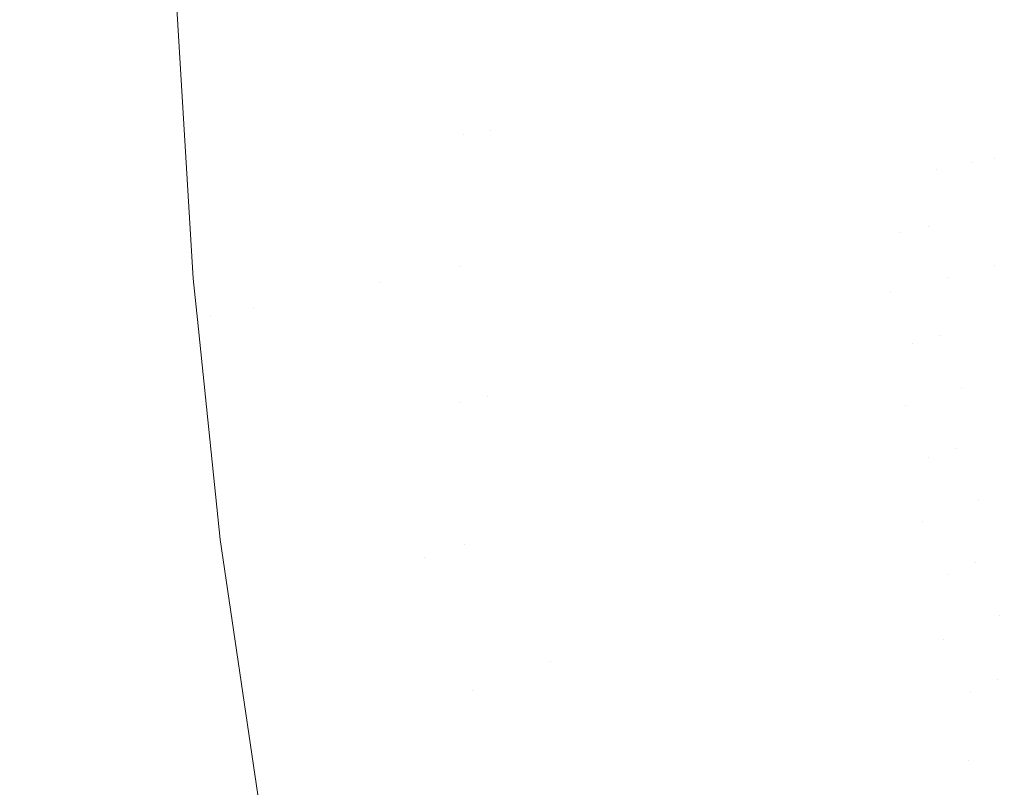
# Model space of a CAD drawing. Header units: centimetres. Extents: x -17.1 to 18.2, y 3.4 to 5.2.
# Tile 106 of 256: x -5.3088 to -5.2377, y 3.8266 to 3.8821. Entities that reach past the tile are written whole.
import ezdxf

# ---------------------------------------------------------------- set-up
doc = ezdxf.new("R2010")
doc.units = ezdxf.units.CM
doc.header["$LTSCALE"] = 2.54
doc.layers.add('Lucido design-1', color=7, linetype='Continuous')

# ---------------------------------------------------------------- blocks, each defined once
blk = doc.blocks.new('Gruppo-4-1')
at = {"color": 7, "linetype": 'Continuous', "lineweight": 9}
blk.add_3dface([(-17.020308, 5.100212, -1872.215514), (-17.020308, 3.500212, -1872.215514), (18.147234, 3.500212, -1872.215514), (18.147234, 5.100212, -1872.215514)], dxfattribs=at)
for points, invisible_edges in [([(-17.020308, 3.500212, -1873.015514), (-17.020308, 5.100212, -1873.015514), (-5.297794, 5.100212, -1873.015514), (-5.297794, 3.900212, -1873.015514)], 8), ([(-5.297794, 3.900212, -1873.015514), (-5.297447, 3.882475, -1873.015514), (-17.020308, 3.500212, -1873.015514)], 10), ([(-5.296289, 3.863352, -1873.015514), (-5.297447, 3.882475, -1873.015514), (-5.29676, 3.900212, -1873.015497), (-5.295011, 3.860596, -1873.015502)], 14), ([(-5.29676, 3.900212, -1873.015497), (-5.296351, 3.900212, -1873.01549), (-5.293985, 3.860804, -1873.015465), (-5.295011, 3.860596, -1873.015502)], 14), ([(-5.292961, 3.861011, -1873.015404), (-5.293985, 3.860804, -1873.015465), (-5.296351, 3.900212, -1873.01549), (-5.294692, 3.900212, -1873.015402)], 11), ([(-5.291937, 3.861218, -1873.015319), (-5.292961, 3.861011, -1873.015404), (-5.294692, 3.900212, -1873.015402), (-5.294571, 3.900212, -1873.015396)], 11), ([(-5.294571, 3.900212, -1873.015396), (-5.292784, 3.900212, -1873.015227), (-5.291937, 3.861218, -1873.015319)], 10), ([(-5.290916, 3.861424, -1873.015209), (-5.291937, 3.861218, -1873.015319), (-5.292784, 3.900212, -1873.015227), (-5.292629, 3.900212, -1873.015206)], 11), ([(-5.292629, 3.900212, -1873.015206), (-5.290986, 3.900212, -1873.014984), (-5.289896, 3.861631, -1873.015076), (-5.290916, 3.861424, -1873.015209)], 14), ([(-5.288878, 3.861837, -1873.014918), (-5.289896, 3.861631, -1873.015076), (-5.290986, 3.900212, -1873.014984), (-5.290573, 3.900212, -1873.014911)], 11), ([(-5.290573, 3.900212, -1873.014911), (-5.289177, 3.900212, -1873.014664), (-5.287863, 3.862042, -1873.014736), (-5.288878, 3.861837, -1873.014918)], 14), ([(-5.286851, 3.862247, -1873.01453), (-5.287863, 3.862042, -1873.014736), (-5.289177, 3.900212, -1873.014664), (-5.288529, 3.900212, -1873.014522)], 11), ([(-5.288529, 3.900212, -1873.014522), (-5.287354, 3.900212, -1873.014264), (-5.285842, 3.862451, -1873.014301), (-5.286851, 3.862247, -1873.01453)], 14), ([(-5.284836, 3.862654, -1873.014048), (-5.285842, 3.862451, -1873.014301), (-5.287354, 3.900212, -1873.014264), (-5.286497, 3.900212, -1873.014038)], 11), ([(-5.286497, 3.900212, -1873.014038), (-5.285516, 3.900212, -1873.01378), (-5.283835, 3.862856, -1873.013772), (-5.284836, 3.862654, -1873.014048)], 14), ([(-5.282839, 3.863058, -1873.013472), (-5.283835, 3.862856, -1873.013772), (-5.285516, 3.900212, -1873.01378), (-5.284482, 3.900212, -1873.013463)], 11), ([(-5.283095, 3.88227, -1873.01315), (-5.282839, 3.863058, -1873.013472), (-5.284482, 3.900212, -1873.013463)], 11), ([(-5.237591, 3.879595, -1872.959334), (-5.237974, 3.88667, -1872.959334), (-5.236749, 3.88679, -1872.955309), (-5.23637, 3.879777, -1872.955309)], 15), ([(-5.243142, 3.878769, -1872.973508), (-5.244108, 3.878625, -1872.975514), (-5.244508, 3.886033, -1872.975514), (-5.24354, 3.886128, -1872.973508)], 15), ([(-5.24354, 3.886128, -1872.973508), (-5.242616, 3.886218, -1872.971493), (-5.242221, 3.878906, -1872.971493), (-5.243142, 3.878769, -1872.973508)], 15), ([(-5.241343, 3.879036, -1872.96947), (-5.242221, 3.878906, -1872.971493), (-5.242616, 3.886218, -1872.971493), (-5.241736, 3.886304, -1872.96947)], 15), ([(-5.241736, 3.886304, -1872.96947), (-5.2409, 3.886385, -1872.967443), (-5.24051, 3.879161, -1872.967443), (-5.241343, 3.879036, -1872.96947)], 15), ([(-5.24051, 3.879161, -1872.967443), (-5.2409, 3.886385, -1872.967443), (-5.239355, 3.886536, -1872.963384), (-5.238969, 3.87939, -1872.963384)], 15), ([(-5.238969, 3.87939, -1872.963384), (-5.239355, 3.886536, -1872.963384), (-5.237974, 3.88667, -1872.959334), (-5.237591, 3.879595, -1872.959334)], 15), ([(-5.252161, 3.877426, -1872.989037), (-5.252583, 3.885246, -1872.989037), (-5.251289, 3.885372, -1872.987182), (-5.25087, 3.877618, -1872.987182)], 15), ([(-5.25087, 3.877618, -1872.987182), (-5.251289, 3.885372, -1872.987182), (-5.250042, 3.885494, -1872.985296), (-5.249627, 3.877803, -1872.985296)], 15), ([(-5.249627, 3.877803, -1872.985296), (-5.250042, 3.885494, -1872.985296), (-5.248842, 3.885611, -1872.983383), (-5.24843, 3.877981, -1872.983383)], 15), ([(-5.24843, 3.877981, -1872.983383), (-5.248842, 3.885611, -1872.983383), (-5.247689, 3.885723, -1872.981445), (-5.24728, 3.878153, -1872.981445)], 15), ([(-5.24728, 3.878153, -1872.981445), (-5.247689, 3.885723, -1872.981445), (-5.246583, 3.885831, -1872.979485), (-5.246177, 3.878317, -1872.979485)], 15), ([(-5.24512, 3.878474, -1872.977507), (-5.246177, 3.878317, -1872.979485), (-5.246583, 3.885831, -1872.979485), (-5.245523, 3.885934, -1872.977507)], 15), ([(-5.245523, 3.885934, -1872.977507), (-5.244508, 3.886033, -1872.975514), (-5.244108, 3.878625, -1872.975514), (-5.24512, 3.878474, -1872.977507)], 15), ([(-5.259307, 3.876362, -1872.99772), (-5.259749, 3.884547, -1872.99772), (-5.258225, 3.884696, -1872.996074), (-5.257787, 3.876588, -1872.996074)], 15), ([(-5.257787, 3.876588, -1872.996074), (-5.258225, 3.884696, -1872.996074), (-5.256745, 3.88484, -1872.994379), (-5.256311, 3.876808, -1872.994379)], 15), ([(-5.256311, 3.876808, -1872.994379), (-5.256745, 3.88484, -1872.994379), (-5.255312, 3.88498, -1872.992638), (-5.254882, 3.877021, -1872.992638)], 15), ([(-5.254882, 3.877021, -1872.992638), (-5.255312, 3.88498, -1872.992638), (-5.253924, 3.885115, -1872.990856), (-5.253498, 3.877227, -1872.990856)], 15), ([(-5.253498, 3.877227, -1872.990856), (-5.253924, 3.885115, -1872.990856), (-5.252583, 3.885246, -1872.989037), (-5.252161, 3.877426, -1872.989037)], 15), ([(-5.265819, 3.875393, -1873.003749), (-5.26628, 3.88391, -1873.003749), (-5.264584, 3.884075, -1873.002333), (-5.264129, 3.875644, -1873.002333)], 15), ([(-5.264129, 3.875644, -1873.002333), (-5.264584, 3.884075, -1873.002333), (-5.26293, 3.884237, -1873.000853), (-5.262479, 3.87589, -1873.000853)], 15), ([(-5.262479, 3.87589, -1873.000853), (-5.26293, 3.884237, -1873.000853), (-5.261318, 3.884394, -1872.999315), (-5.260872, 3.876129, -1872.999315)], 15), ([(-5.260872, 3.876129, -1872.999315), (-5.261318, 3.884394, -1872.999315), (-5.259749, 3.884547, -1872.99772), (-5.259307, 3.876362, -1872.99772)], 15), ([(-5.274829, 3.874051, -1873.009775), (-5.275314, 3.883029, -1873.009775), (-5.273439, 3.883212, -1873.008722), (-5.272959, 3.87433, -1873.008722)], 15), ([(-5.272959, 3.87433, -1873.008722), (-5.273439, 3.883212, -1873.008722), (-5.271596, 3.883392, -1873.007589), (-5.271121, 3.874603, -1873.007589)], 15), ([(-5.271121, 3.874603, -1873.007589), (-5.271596, 3.883392, -1873.007589), (-5.269787, 3.883568, -1873.006381), (-5.269317, 3.874872, -1873.006381)], 15), ([(-5.269317, 3.874872, -1873.006381), (-5.269787, 3.883568, -1873.006381), (-5.268014, 3.883741, -1873.0051), (-5.267549, 3.875135, -1873.0051)], 15), ([(-5.267549, 3.875135, -1873.0051), (-5.268014, 3.883741, -1873.0051), (-5.26628, 3.88391, -1873.003749), (-5.265819, 3.875393, -1873.003749)], 15), ([(-5.278902, 3.863854, -1873.012047), (-5.279878, 3.863657, -1873.012437), (-5.281113, 3.882464, -1873.012437), (-5.28013, 3.88256, -1873.012047)], 15), ([(-5.28013, 3.88256, -1873.012047), (-5.279154, 3.882655, -1873.011636), (-5.277932, 3.86405, -1873.011636), (-5.278902, 3.863854, -1873.012047)], 15), ([(-5.276969, 3.864245, -1873.011202), (-5.277932, 3.86405, -1873.011636), (-5.279154, 3.882655, -1873.011636), (-5.278184, 3.882749, -1873.011202)], 15), ([(-5.278184, 3.882749, -1873.011202), (-5.27722, 3.882843, -1873.010748), (-5.27673, 3.873768, -1873.010748)], 11), ([(-5.276969, 3.864245, -1873.011202), (-5.278184, 3.882749, -1873.011202), (-5.27673, 3.873768, -1873.010748)], 11), ([(-5.274829, 3.874051, -1873.009775), (-5.27673, 3.873768, -1873.010748), (-5.27722, 3.882843, -1873.010748), (-5.276264, 3.882937, -1873.010272)], 15), ([(-5.276264, 3.882937, -1873.010272), (-5.275314, 3.883029, -1873.009775), (-5.274829, 3.874051, -1873.009775)], 11), ([(-5.297447, 3.882475, -1873.015514), (-5.296289, 3.863352, -1873.015514), (-17.020308, 3.500212, -1873.015514)], 10), ([(-5.28086, 3.863458, -1873.012805), (-5.281847, 3.863258, -1873.01315), (-5.283095, 3.88227, -1873.01315), (-5.282101, 3.882367, -1873.012805)], 15), ([(-5.283095, 3.88227, -1873.01315), (-5.281847, 3.863258, -1873.01315), (-5.282839, 3.863058, -1873.013472)], 11), ([(-5.282101, 3.882367, -1873.012805), (-5.281113, 3.882464, -1873.012437), (-5.279878, 3.863657, -1873.012437), (-5.28086, 3.863458, -1873.012805)], 15), ([(-5.240768, 3.871565, -1872.96947), (-5.241642, 3.871389, -1872.971493), (-5.242221, 3.878906, -1872.971493), (-5.241343, 3.879036, -1872.96947)], 15), ([(-5.241343, 3.879036, -1872.96947), (-5.24051, 3.879161, -1872.967443), (-5.239938, 3.871733, -1872.967443), (-5.240768, 3.871565, -1872.96947)], 15), ([(-5.238969, 3.87939, -1872.963384), (-5.238403, 3.872044, -1872.963384), (-5.239938, 3.871733, -1872.967443), (-5.24051, 3.879161, -1872.967443)], 15), ([(-5.237591, 3.879595, -1872.959334), (-5.237031, 3.872321, -1872.959334), (-5.238403, 3.872044, -1872.963384), (-5.238969, 3.87939, -1872.963384)], 15), ([(-5.246177, 3.878317, -1872.979485), (-5.245582, 3.870592, -1872.979485), (-5.246681, 3.87037, -1872.981445), (-5.24728, 3.878153, -1872.981445)], 15), ([(-5.244529, 3.870805, -1872.977507), (-5.245582, 3.870592, -1872.979485), (-5.246177, 3.878317, -1872.979485), (-5.24512, 3.878474, -1872.977507)], 15), ([(-5.24512, 3.878474, -1872.977507), (-5.244108, 3.878625, -1872.975514), (-5.243522, 3.871008, -1872.975514), (-5.244529, 3.870805, -1872.977507)], 15), ([(-5.24256, 3.871203, -1872.973508), (-5.243522, 3.871008, -1872.975514), (-5.244108, 3.878625, -1872.975514), (-5.243142, 3.878769, -1872.973508)], 15), ([(-5.243142, 3.878769, -1872.973508), (-5.242221, 3.878906, -1872.971493), (-5.241642, 3.871389, -1872.971493), (-5.24256, 3.871203, -1872.973508)], 15), ([(-5.25087, 3.877618, -1872.987182), (-5.250257, 3.869647, -1872.987182), (-5.251542, 3.869387, -1872.989037), (-5.252161, 3.877426, -1872.989037)], 15), ([(-5.249627, 3.877803, -1872.985296), (-5.249018, 3.869897, -1872.985296), (-5.250257, 3.869647, -1872.987182), (-5.25087, 3.877618, -1872.987182)], 15), ([(-5.24843, 3.877981, -1872.983383), (-5.247826, 3.870138, -1872.983383), (-5.249018, 3.869897, -1872.985296), (-5.249627, 3.877803, -1872.985296)], 15), ([(-5.24728, 3.878153, -1872.981445), (-5.246681, 3.87037, -1872.981445), (-5.247826, 3.870138, -1872.983383), (-5.24843, 3.877981, -1872.983383)], 15), ([(-5.256311, 3.876808, -1872.994379), (-5.255676, 3.868551, -1872.994379), (-5.257145, 3.868254, -1872.996074), (-5.257787, 3.876588, -1872.996074)], 15), ([(-5.254882, 3.877021, -1872.992638), (-5.254252, 3.868839, -1872.992638), (-5.255676, 3.868551, -1872.994379), (-5.256311, 3.876808, -1872.994379)], 15), ([(-5.253498, 3.877227, -1872.990856), (-5.252874, 3.869117, -1872.990856), (-5.254252, 3.868839, -1872.992638), (-5.254882, 3.877021, -1872.992638)], 15), ([(-5.252161, 3.877426, -1872.989037), (-5.251542, 3.869387, -1872.989037), (-5.252874, 3.869117, -1872.990856), (-5.253498, 3.877227, -1872.990856)], 15), ([(-5.260872, 3.876129, -1872.999315), (-5.260218, 3.867632, -1872.999315), (-5.261819, 3.867308, -1873.000853), (-5.262479, 3.87589, -1873.000853)], 15), ([(-5.259307, 3.876362, -1872.99772), (-5.258659, 3.867947, -1872.99772), (-5.260218, 3.867632, -1872.999315), (-5.260872, 3.876129, -1872.999315)], 15), ([(-5.257787, 3.876588, -1872.996074), (-5.257145, 3.868254, -1872.996074), (-5.258659, 3.867947, -1872.99772), (-5.259307, 3.876362, -1872.99772)], 15), ([(-5.265819, 3.875393, -1873.003749), (-5.265145, 3.866636, -1873.003749), (-5.266868, 3.866287, -1873.0051), (-5.267549, 3.875135, -1873.0051)], 15), ([(-5.264129, 3.875644, -1873.002333), (-5.263462, 3.866976, -1873.002333), (-5.265145, 3.866636, -1873.003749), (-5.265819, 3.875393, -1873.003749)], 15), ([(-5.262479, 3.87589, -1873.000853), (-5.261819, 3.867308, -1873.000853), (-5.263462, 3.866976, -1873.002333), (-5.264129, 3.875644, -1873.002333)], 15), ([(-5.269317, 3.874872, -1873.006381), (-5.268629, 3.865931, -1873.006381), (-5.270425, 3.865568, -1873.007589), (-5.271121, 3.874603, -1873.007589)], 15), ([(-5.267549, 3.875135, -1873.0051), (-5.266868, 3.866287, -1873.0051), (-5.268629, 3.865931, -1873.006381), (-5.269317, 3.874872, -1873.006381)], 15), ([(-5.274829, 3.874051, -1873.009775), (-5.274119, 3.864821, -1873.009775), (-5.276012, 3.864438, -1873.010748), (-5.27673, 3.873768, -1873.010748)], 15), ([(-5.272959, 3.87433, -1873.008722), (-5.272256, 3.865198, -1873.008722), (-5.274119, 3.864821, -1873.009775), (-5.274829, 3.874051, -1873.009775)], 15), ([(-5.271121, 3.874603, -1873.007589), (-5.270425, 3.865568, -1873.007589), (-5.272256, 3.865198, -1873.008722), (-5.272959, 3.87433, -1873.008722)], 15), ([(-5.27673, 3.873768, -1873.010748), (-5.276012, 3.864438, -1873.010748), (-5.276969, 3.864245, -1873.011202)], 11), ([(-5.238385, 3.864311, -1872.965413), (-5.239938, 3.871733, -1872.967443), (-5.238403, 3.872044, -1872.963384)], 11), ([(-5.237643, 3.864502, -1872.963384), (-5.238403, 3.872044, -1872.963384), (-5.237031, 3.872321, -1872.959334), (-5.236278, 3.864854, -1872.959334)], 15), ([(-5.238403, 3.872044, -1872.963384), (-5.237643, 3.864502, -1872.963384), (-5.238385, 3.864311, -1872.965413)], 11), ([(-5.243154, 3.867124, -1872.975514), (-5.243522, 3.871008, -1872.975514), (-5.24256, 3.871203, -1872.973508)], 11), ([(-5.24256, 3.871203, -1872.973508), (-5.241776, 3.863436, -1872.973508), (-5.243154, 3.867124, -1872.975514)], 11), ([(-5.24256, 3.871203, -1872.973508), (-5.241642, 3.871389, -1872.971493), (-5.240864, 3.863672, -1872.971493), (-5.241776, 3.863436, -1872.973508)], 15), ([(-5.239995, 3.863896, -1872.96947), (-5.240864, 3.863672, -1872.971493), (-5.241642, 3.871389, -1872.971493), (-5.240768, 3.871565, -1872.96947)], 15), ([(-5.240768, 3.871565, -1872.96947), (-5.239938, 3.871733, -1872.967443), (-5.239169, 3.864109, -1872.967443), (-5.239995, 3.863896, -1872.96947)], 15), ([(-5.238385, 3.864311, -1872.965413), (-5.239169, 3.864109, -1872.967443), (-5.239938, 3.871733, -1872.967443)], 11), ([(-5.246681, 3.87037, -1872.981445), (-5.245582, 3.870592, -1872.979485), (-5.245209, 3.866652, -1872.979485)], 11), ([(-5.244159, 3.866893, -1872.977507), (-5.245209, 3.866652, -1872.979485), (-5.245582, 3.870592, -1872.979485), (-5.244529, 3.870805, -1872.977507)], 15), ([(-5.244529, 3.870805, -1872.977507), (-5.243522, 3.871008, -1872.975514), (-5.243154, 3.867124, -1872.975514), (-5.244159, 3.866893, -1872.977507)], 15), ([(-5.249431, 3.861463, -1872.987182), (-5.250257, 3.869647, -1872.987182), (-5.249018, 3.869897, -1872.985296), (-5.2482, 3.861781, -1872.985296)], 15), ([(-5.2482, 3.861781, -1872.985296), (-5.249018, 3.869897, -1872.985296), (-5.247826, 3.870138, -1872.983383), (-5.247014, 3.862086, -1872.983383)], 15), ([(-5.245875, 3.86238, -1872.981445), (-5.247014, 3.862086, -1872.983383), (-5.247826, 3.870138, -1872.983383), (-5.246681, 3.87037, -1872.981445)], 15), ([(-5.245875, 3.86238, -1872.981445), (-5.246681, 3.87037, -1872.981445), (-5.245209, 3.866652, -1872.979485)], 11), ([(-5.253405, 3.860439, -1872.992638), (-5.254252, 3.868839, -1872.992638), (-5.252874, 3.869117, -1872.990856), (-5.252034, 3.860792, -1872.990856)], 15), ([(-5.252034, 3.860792, -1872.990856), (-5.252874, 3.869117, -1872.990856), (-5.251542, 3.869387, -1872.989037), (-5.25071, 3.861134, -1872.989037)], 15), ([(-5.25071, 3.861134, -1872.989037), (-5.251542, 3.869387, -1872.989037), (-5.250257, 3.869647, -1872.987182), (-5.249431, 3.861463, -1872.987182)], 15), ([(-5.256282, 3.859697, -1872.996074), (-5.257145, 3.868254, -1872.996074), (-5.255676, 3.868551, -1872.994379), (-5.254821, 3.860074, -1872.994379)], 15), ([(-5.254821, 3.860074, -1872.994379), (-5.255676, 3.868551, -1872.994379), (-5.254252, 3.868839, -1872.992638), (-5.253405, 3.860439, -1872.992638)], 15), ([(-5.26093, 3.858499, -1873.000853), (-5.261819, 3.867308, -1873.000853), (-5.260218, 3.867632, -1872.999315), (-5.259338, 3.85891, -1872.999315)], 15), ([(-5.259338, 3.85891, -1872.999315), (-5.260218, 3.867632, -1872.999315), (-5.258659, 3.867947, -1872.99772), (-5.257788, 3.859309, -1872.99772)], 15), ([(-5.257788, 3.859309, -1872.99772), (-5.258659, 3.867947, -1872.99772), (-5.257145, 3.868254, -1872.996074), (-5.256282, 3.859697, -1872.996074)], 15), ([(-5.264239, 3.857646, -1873.003749), (-5.265145, 3.866636, -1873.003749), (-5.263462, 3.866976, -1873.002333), (-5.262564, 3.858078, -1873.002333)], 15), ([(-5.262564, 3.858078, -1873.002333), (-5.263462, 3.866976, -1873.002333), (-5.261819, 3.867308, -1873.000853), (-5.26093, 3.858499, -1873.000853)], 15), ([(-5.243735, 3.862932, -1872.977507), (-5.244782, 3.862662, -1872.979485), (-5.245209, 3.866652, -1872.979485), (-5.244159, 3.866893, -1872.977507)], 15), ([(-5.244159, 3.866893, -1872.977507), (-5.243154, 3.867124, -1872.975514), (-5.242733, 3.86319, -1872.975514), (-5.243735, 3.862932, -1872.977507)], 15), ([(-5.241776, 3.863436, -1872.973508), (-5.242733, 3.86319, -1872.975514), (-5.243154, 3.867124, -1872.975514)], 11), ([(-5.267703, 3.856753, -1873.006381), (-5.268629, 3.865931, -1873.006381), (-5.266868, 3.866287, -1873.0051), (-5.265952, 3.857205, -1873.0051)], 15), ([(-5.265952, 3.857205, -1873.0051), (-5.266868, 3.866287, -1873.0051), (-5.265145, 3.866636, -1873.003749), (-5.264239, 3.857646, -1873.003749)], 15), ([(-5.245209, 3.866652, -1872.979485), (-5.244782, 3.862662, -1872.979485), (-5.245875, 3.86238, -1872.981445)], 11), ([(-5.271311, 3.855823, -1873.008722), (-5.272256, 3.865198, -1873.008722), (-5.270425, 3.865568, -1873.007589), (-5.26949, 3.856293, -1873.007589)], 15), ([(-5.26949, 3.856293, -1873.007589), (-5.270425, 3.865568, -1873.007589), (-5.268629, 3.865931, -1873.006381), (-5.267703, 3.856753, -1873.006381)], 15), ([(-5.275046, 3.854861, -1873.010748), (-5.276012, 3.864438, -1873.010748), (-5.274119, 3.864821, -1873.009775), (-5.273163, 3.855346, -1873.009775)], 15), ([(-5.273163, 3.855346, -1873.009775), (-5.274119, 3.864821, -1873.009775), (-5.272256, 3.865198, -1873.008722), (-5.271311, 3.855823, -1873.008722)], 15), ([(-5.278902, 3.863854, -1873.012047), (-5.277932, 3.86405, -1873.011636), (-5.276956, 3.854368, -1873.011636)], 11), ([(-5.275997, 3.854615, -1873.011202), (-5.276956, 3.854368, -1873.011636), (-5.277932, 3.86405, -1873.011636), (-5.276969, 3.864245, -1873.011202)], 15), ([(-5.276969, 3.864245, -1873.011202), (-5.276012, 3.864438, -1873.010748), (-5.275046, 3.854861, -1873.010748), (-5.275997, 3.854615, -1873.011202)], 15), ([(-5.239995, 3.863896, -1872.96947), (-5.239169, 3.864109, -1872.967443), (-5.238186, 3.856294, -1872.967443), (-5.239007, 3.856035, -1872.96947)], 15), ([(-5.237408, 3.85654, -1872.965413), (-5.238186, 3.856294, -1872.967443), (-5.239169, 3.864109, -1872.967443), (-5.238385, 3.864311, -1872.965413)], 15), ([(-5.238385, 3.864311, -1872.965413), (-5.237643, 3.864502, -1872.963384), (-5.236671, 3.856773, -1872.963384), (-5.237408, 3.85654, -1872.965413)], 15), ([(-17.020308, 3.500212, -1873.015514), (-5.296289, 3.863352, -1873.015514), (-5.295983, 3.860395, -1873.015514)], 9), ([(-5.295011, 3.860596, -1873.015502), (-5.295983, 3.860395, -1873.015514), (-5.296289, 3.863352, -1873.015514)], 9), ([(-5.278599, 3.843533, -1873.012805), (-5.279574, 3.843225, -1873.01315), (-5.281847, 3.863258, -1873.01315), (-5.28086, 3.863458, -1873.012805)], 15), ([(-5.28086, 3.863458, -1873.012805), (-5.279878, 3.863657, -1873.012437), (-5.27763, 3.843839, -1873.012437), (-5.278599, 3.843533, -1873.012805)], 15), ([(-5.276666, 3.844143, -1873.012047), (-5.27763, 3.843839, -1873.012437), (-5.279878, 3.863657, -1873.012437), (-5.278902, 3.863854, -1873.012047)], 15), ([(-5.276666, 3.844143, -1873.012047), (-5.278902, 3.863854, -1873.012047), (-5.276956, 3.854368, -1873.011636)], 11), ([(-5.242258, 3.859207, -1872.975514), (-5.242733, 3.86319, -1872.975514), (-5.241776, 3.863436, -1872.973508)], 11), ([(-5.241776, 3.863436, -1872.973508), (-5.240776, 3.855477, -1872.973508), (-5.242258, 3.859207, -1872.975514)], 11), ([(-5.241776, 3.863436, -1872.973508), (-5.240864, 3.863672, -1872.971493), (-5.239869, 3.855763, -1872.971493), (-5.240776, 3.855477, -1872.973508)], 15), ([(-5.239007, 3.856035, -1872.96947), (-5.239869, 3.855763, -1872.971493), (-5.240864, 3.863672, -1872.971493), (-5.239995, 3.863896, -1872.96947)], 15), ([(-5.278999, 3.820989, -1873.014048), (-5.279973, 3.82056, -1873.014301), (-5.285842, 3.862451, -1873.014301), (-5.284836, 3.862654, -1873.014048)], 15), ([(-5.284836, 3.862654, -1873.014048), (-5.283835, 3.862856, -1873.013772), (-5.27803, 3.821416, -1873.013772), (-5.278999, 3.820989, -1873.014048)], 15), ([(-5.277064, 3.821841, -1873.013472), (-5.27803, 3.821416, -1873.013772), (-5.283835, 3.862856, -1873.013772), (-5.282839, 3.863058, -1873.013472)], 15), ([(-5.282839, 3.863058, -1873.013472), (-5.281847, 3.863258, -1873.01315), (-5.279574, 3.843225, -1873.01315)], 11), ([(-5.277064, 3.821841, -1873.013472), (-5.282839, 3.863058, -1873.013472), (-5.279574, 3.843225, -1873.01315)], 11), ([(-5.245875, 3.86238, -1872.981445), (-5.244782, 3.862662, -1872.979485), (-5.2443, 3.858622, -1872.979485)], 11), ([(-5.243257, 3.858921, -1872.977507), (-5.2443, 3.858622, -1872.979485), (-5.244782, 3.862662, -1872.979485), (-5.243735, 3.862932, -1872.977507)], 15), ([(-5.243735, 3.862932, -1872.977507), (-5.242733, 3.86319, -1872.975514), (-5.242258, 3.859207, -1872.975514), (-5.243257, 3.858921, -1872.977507)], 15), ([(-5.288878, 3.861837, -1873.014918), (-5.287863, 3.862042, -1873.014736), (-5.28193, 3.819698, -1873.014736), (-5.282914, 3.819265, -1873.014918)], 15), ([(-5.28095, 3.82013, -1873.01453), (-5.28193, 3.819698, -1873.014736), (-5.287863, 3.862042, -1873.014736), (-5.286851, 3.862247, -1873.01453)], 15), ([(-5.286851, 3.862247, -1873.01453), (-5.285842, 3.862451, -1873.014301), (-5.279973, 3.82056, -1873.014301), (-5.28095, 3.82013, -1873.01453)], 15), ([(-5.247014, 3.862086, -1872.983383), (-5.245977, 3.853834, -1872.983383), (-5.247154, 3.853463, -1872.985296), (-5.2482, 3.861781, -1872.985296)], 15), ([(-5.244846, 3.854192, -1872.981445), (-5.245977, 3.853834, -1872.983383), (-5.247014, 3.862086, -1872.983383), (-5.245875, 3.86238, -1872.981445)], 15), ([(-5.244846, 3.854192, -1872.981445), (-5.245875, 3.86238, -1872.981445), (-5.2443, 3.858622, -1872.979485)], 11), ([(-5.292961, 3.861011, -1873.015404), (-5.291937, 3.861218, -1873.015319), (-5.285877, 3.81796, -1873.015319), (-5.286868, 3.817524, -1873.015404)], 15), ([(-5.284887, 3.818396, -1873.015209), (-5.285877, 3.81796, -1873.015319), (-5.291937, 3.861218, -1873.015319), (-5.290916, 3.861424, -1873.015209)], 15), ([(-5.290916, 3.861424, -1873.015209), (-5.289896, 3.861631, -1873.015076), (-5.283899, 3.818831, -1873.015076), (-5.284887, 3.818396, -1873.015209)], 15), ([(-5.282914, 3.819265, -1873.014918), (-5.283899, 3.818831, -1873.015076), (-5.289896, 3.861631, -1873.015076), (-5.288878, 3.861837, -1873.014918)], 15), ([(-5.249431, 3.861463, -1872.987182), (-5.248377, 3.853076, -1872.987182), (-5.249646, 3.852676, -1872.989037), (-5.25071, 3.861134, -1872.989037)], 15), ([(-5.2482, 3.861781, -1872.985296), (-5.247154, 3.853463, -1872.985296), (-5.248377, 3.853076, -1872.987182), (-5.249431, 3.861463, -1872.987182)], 15), ([(-5.294336, 3.844484, -1873.015514), (-5.295983, 3.860395, -1873.015514), (-5.295011, 3.860596, -1873.015502)], 10), ([(-5.295011, 3.860596, -1873.015502), (-5.293985, 3.860804, -1873.015465), (-5.287861, 3.817087, -1873.015465), (-5.288854, 3.816649, -1873.015502)], 15), ([(-5.291627, 3.826048, -1873.015514), (-5.294336, 3.844484, -1873.015514), (-5.295011, 3.860596, -1873.015502), (-5.288854, 3.816649, -1873.015502)], 14), ([(-5.286868, 3.817524, -1873.015404), (-5.287861, 3.817087, -1873.015465), (-5.293985, 3.860804, -1873.015465), (-5.292961, 3.861011, -1873.015404)], 15), ([(-5.253405, 3.860439, -1872.992638), (-5.252322, 3.851831, -1872.992638), (-5.253729, 3.851387, -1872.994379), (-5.254821, 3.860074, -1872.994379)], 15), ([(-5.252034, 3.860792, -1872.990856), (-5.250961, 3.85226, -1872.990856), (-5.252322, 3.851831, -1872.992638), (-5.253405, 3.860439, -1872.992638)], 15), ([(-5.25071, 3.861134, -1872.989037), (-5.249646, 3.852676, -1872.989037), (-5.250961, 3.85226, -1872.990856), (-5.252034, 3.860792, -1872.990856)], 15), ([(-5.295983, 3.860395, -1873.015514), (-5.294336, 3.844484, -1873.015514), (-17.020308, 3.500212, -1873.015514)], 10), ([(-5.254821, 3.860074, -1872.994379), (-5.253729, 3.851387, -1872.994379), (-5.25518, 3.850928, -1872.996074), (-5.256282, 3.859697, -1872.996074)], 15), ([(-5.257788, 3.859309, -1872.99772), (-5.256675, 3.850456, -1872.99772), (-5.258214, 3.84997, -1872.999315), (-5.259338, 3.85891, -1872.999315)], 15), ([(-5.256282, 3.859697, -1872.996074), (-5.25518, 3.850928, -1872.996074), (-5.256675, 3.850456, -1872.99772), (-5.257788, 3.859309, -1872.99772)], 15), ([(-5.243257, 3.858921, -1872.977507), (-5.242258, 3.859207, -1872.975514), (-5.241726, 3.855177, -1872.975514), (-5.242721, 3.854863, -1872.977507)], 15), ([(-5.240776, 3.855477, -1872.973508), (-5.241726, 3.855177, -1872.975514), (-5.242258, 3.859207, -1872.975514)], 11), ([(-5.26093, 3.858499, -1873.000853), (-5.259795, 3.849471, -1873.000853), (-5.261418, 3.848959, -1873.002333), (-5.262564, 3.858078, -1873.002333)], 15), ([(-5.259338, 3.85891, -1872.999315), (-5.258214, 3.84997, -1872.999315), (-5.259795, 3.849471, -1873.000853), (-5.26093, 3.858499, -1873.000853)], 15), ([(-5.2443, 3.858622, -1872.979485), (-5.24376, 3.854534, -1872.979485), (-5.244846, 3.854192, -1872.981445)], 11), ([(-5.242721, 3.854863, -1872.977507), (-5.24376, 3.854534, -1872.979485), (-5.2443, 3.858622, -1872.979485), (-5.243257, 3.858921, -1872.977507)], 15), ([(-5.264239, 3.857646, -1873.003749), (-5.26308, 3.848433, -1873.003749), (-5.264782, 3.847896, -1873.0051), (-5.265952, 3.857205, -1873.0051)], 15), ([(-5.262564, 3.858078, -1873.002333), (-5.261418, 3.848959, -1873.002333), (-5.26308, 3.848433, -1873.003749), (-5.264239, 3.857646, -1873.003749)], 15), ([(-5.265952, 3.857205, -1873.0051), (-5.264782, 3.847896, -1873.0051), (-5.266521, 3.847347, -1873.006381), (-5.267703, 3.856753, -1873.006381)], 15), ([(-5.26949, 3.856293, -1873.007589), (-5.268295, 3.846787, -1873.007589), (-5.270103, 3.846216, -1873.008722), (-5.271311, 3.855823, -1873.008722)], 15), ([(-5.267703, 3.856753, -1873.006381), (-5.266521, 3.847347, -1873.006381), (-5.268295, 3.846787, -1873.007589), (-5.26949, 3.856293, -1873.007589)], 15), ([(-5.239007, 3.856035, -1872.96947), (-5.238186, 3.856294, -1872.967443), (-5.236973, 3.848301, -1872.967443), (-5.237786, 3.847995, -1872.96947)], 15), ([(-5.236202, 3.848591, -1872.965413), (-5.236973, 3.848301, -1872.967443), (-5.238186, 3.856294, -1872.967443), (-5.237408, 3.85654, -1872.965413)], 15), ([(-5.271311, 3.855823, -1873.008722), (-5.270103, 3.846216, -1873.008722), (-5.271942, 3.845635, -1873.009775), (-5.273163, 3.855346, -1873.009775)], 15), ([(-5.241134, 3.8511, -1872.975514), (-5.241726, 3.855177, -1872.975514), (-5.240776, 3.855477, -1872.973508)], 11), ([(-5.240776, 3.855477, -1872.973508), (-5.23954, 3.847334, -1872.973508), (-5.241134, 3.8511, -1872.975514)], 11), ([(-5.240776, 3.855477, -1872.973508), (-5.239869, 3.855763, -1872.971493), (-5.238642, 3.847673, -1872.971493), (-5.23954, 3.847334, -1872.973508)], 15), ([(-5.237786, 3.847995, -1872.96947), (-5.238642, 3.847673, -1872.971493), (-5.239869, 3.855763, -1872.971493), (-5.239007, 3.856035, -1872.96947)], 15), ([(-5.275997, 3.854615, -1873.011202), (-5.275046, 3.854861, -1873.010748), (-5.273811, 3.845045, -1873.010748), (-5.274757, 3.844746, -1873.011202)], 15), ([(-5.275046, 3.854861, -1873.010748), (-5.273163, 3.855346, -1873.009775), (-5.271942, 3.845635, -1873.009775), (-5.272873, 3.845341, -1873.010272)], 15), ([(-5.272873, 3.845341, -1873.010272), (-5.273811, 3.845045, -1873.010748), (-5.275046, 3.854861, -1873.010748)], 11), ([(-5.242125, 3.850758, -1872.977507), (-5.243161, 3.8504, -1872.979485), (-5.24376, 3.854534, -1872.979485), (-5.242721, 3.854863, -1872.977507)], 15), ([(-5.242721, 3.854863, -1872.977507), (-5.241726, 3.855177, -1872.975514), (-5.241134, 3.8511, -1872.975514), (-5.242125, 3.850758, -1872.977507)], 15), ([(-5.274757, 3.844746, -1873.011202), (-5.275708, 3.844446, -1873.011636), (-5.276956, 3.854368, -1873.011636), (-5.275997, 3.854615, -1873.011202)], 15), ([(-5.276956, 3.854368, -1873.011636), (-5.275708, 3.844446, -1873.011636), (-5.276666, 3.844143, -1873.012047)], 11), ([(-5.243574, 3.845815, -1872.981445), (-5.244696, 3.845393, -1872.983383), (-5.245977, 3.853834, -1872.983383), (-5.244846, 3.854192, -1872.981445)], 15), ([(-5.244846, 3.854192, -1872.981445), (-5.24376, 3.854534, -1872.979485), (-5.243161, 3.8504, -1872.979485)], 11), ([(-5.243574, 3.845815, -1872.981445), (-5.244846, 3.854192, -1872.981445), (-5.243161, 3.8504, -1872.979485)], 11), ([(-5.245862, 3.844954, -1872.985296), (-5.247075, 3.844497, -1872.987182), (-5.248377, 3.853076, -1872.987182), (-5.247154, 3.853463, -1872.985296)], 15), ([(-5.247154, 3.853463, -1872.985296), (-5.245977, 3.853834, -1872.983383), (-5.244696, 3.845393, -1872.983383), (-5.245862, 3.844954, -1872.985296)], 15), ([(-5.248333, 3.844023, -1872.989037), (-5.249637, 3.843533, -1872.990856), (-5.250961, 3.85226, -1872.990856), (-5.249646, 3.852676, -1872.989037)], 15), ([(-5.249646, 3.852676, -1872.989037), (-5.248377, 3.853076, -1872.987182), (-5.247075, 3.844497, -1872.987182), (-5.248333, 3.844023, -1872.989037)], 15), ([(-5.250986, 3.843025, -1872.992638), (-5.252322, 3.851831, -1872.992638), (-5.250961, 3.85226, -1872.990856), (-5.249637, 3.843533, -1872.990856)], 15), ([(-5.253818, 3.841958, -1872.996074), (-5.25518, 3.850928, -1872.996074), (-5.253729, 3.851387, -1872.994379), (-5.25238, 3.8425, -1872.994379)], 15), ([(-5.25238, 3.8425, -1872.994379), (-5.253729, 3.851387, -1872.994379), (-5.252322, 3.851831, -1872.992638), (-5.250986, 3.843025, -1872.992638)], 15), ([(-5.255301, 3.8414, -1872.99772), (-5.256675, 3.850456, -1872.99772), (-5.25518, 3.850928, -1872.996074), (-5.253818, 3.841958, -1872.996074)], 15), ([(-5.241468, 3.846608, -1872.977507), (-5.242499, 3.84622, -1872.979485), (-5.243161, 3.8504, -1872.979485), (-5.242125, 3.850758, -1872.977507)], 15), ([(-5.242125, 3.850758, -1872.977507), (-5.241134, 3.8511, -1872.975514), (-5.240482, 3.84698, -1872.975514), (-5.241468, 3.846608, -1872.977507)], 15), ([(-5.23954, 3.847334, -1872.973508), (-5.240482, 3.84698, -1872.975514), (-5.241134, 3.8511, -1872.975514)], 11), ([(-5.258393, 3.840235, -1873.000853), (-5.259795, 3.849471, -1873.000853), (-5.258214, 3.84997, -1872.999315), (-5.256826, 3.840826, -1872.999315)], 15), ([(-5.256826, 3.840826, -1872.999315), (-5.258214, 3.84997, -1872.999315), (-5.256675, 3.850456, -1872.99772), (-5.255301, 3.8414, -1872.99772)], 15), ([(-5.243161, 3.8504, -1872.979485), (-5.242499, 3.84622, -1872.979485), (-5.243574, 3.845815, -1872.981445)], 11), ([(-5.260002, 3.83963, -1873.002333), (-5.261418, 3.848959, -1873.002333), (-5.259795, 3.849471, -1873.000853), (-5.258393, 3.840235, -1873.000853)], 15), ([(-5.263337, 3.838374, -1873.0051), (-5.264782, 3.847896, -1873.0051), (-5.26308, 3.848433, -1873.003749), (-5.26165, 3.839009, -1873.003749)], 15), ([(-5.26165, 3.839009, -1873.003749), (-5.26308, 3.848433, -1873.003749), (-5.261418, 3.848959, -1873.002333), (-5.260002, 3.83963, -1873.002333)], 15), ([(-5.26506, 3.837725, -1873.006381), (-5.266521, 3.847347, -1873.006381), (-5.264782, 3.847896, -1873.0051), (-5.263337, 3.838374, -1873.0051)], 15), ([(-5.23954, 3.847334, -1872.973508), (-5.238642, 3.847673, -1872.971493), (-5.237162, 3.839414, -1872.971493), (-5.238051, 3.839022, -1872.973508)], 15), ([(-5.236316, 3.839787, -1872.96947), (-5.237162, 3.839414, -1872.971493), (-5.238642, 3.847673, -1872.971493), (-5.237786, 3.847995, -1872.96947)], 15), ([(-5.237786, 3.847995, -1872.96947), (-5.236973, 3.848301, -1872.967443), (-5.235512, 3.840141, -1872.967443), (-5.236316, 3.839787, -1872.96947)], 15), ([(-5.266819, 3.837063, -1873.007589), (-5.268295, 3.846787, -1873.007589), (-5.266521, 3.847347, -1873.006381), (-5.26506, 3.837725, -1873.006381)], 15), ([(-5.241468, 3.846608, -1872.977507), (-5.240482, 3.84698, -1872.975514), (-5.239765, 3.842816, -1872.975514), (-5.240746, 3.842416, -1872.977507)], 15), ([(-5.239765, 3.842816, -1872.975514), (-5.240482, 3.84698, -1872.975514), (-5.23954, 3.847334, -1872.973508)], 11), ([(-5.23954, 3.847334, -1872.973508), (-5.238051, 3.839022, -1872.973508), (-5.239765, 3.842816, -1872.975514)], 11), ([(-5.270435, 3.835701, -1873.009775), (-5.271942, 3.845635, -1873.009775), (-5.270103, 3.846216, -1873.008722), (-5.268611, 3.836388, -1873.008722)], 15), ([(-5.268611, 3.836388, -1873.008722), (-5.270103, 3.846216, -1873.008722), (-5.268295, 3.846787, -1873.007589), (-5.266819, 3.837063, -1873.007589)], 15), ([(-5.243574, 3.845815, -1872.981445), (-5.242499, 3.84622, -1872.979485), (-5.241772, 3.841997, -1872.979485)], 11), ([(-5.240746, 3.842416, -1872.977507), (-5.241772, 3.841997, -1872.979485), (-5.242499, 3.84622, -1872.979485), (-5.241468, 3.846608, -1872.977507)], 15), ([(-5.272873, 3.845341, -1873.010272), (-5.271942, 3.845635, -1873.009775), (-5.270435, 3.835701, -1873.009775), (-5.271358, 3.835354, -1873.010272)], 15), ([(-5.242043, 3.837264, -1872.981445), (-5.243152, 3.836776, -1872.983383), (-5.244696, 3.845393, -1872.983383), (-5.243574, 3.845815, -1872.981445)], 15), ([(-5.242043, 3.837264, -1872.981445), (-5.243574, 3.845815, -1872.981445), (-5.241772, 3.841997, -1872.979485)], 11), ([(-5.274757, 3.844746, -1873.011202), (-5.273811, 3.845045, -1873.010748), (-5.272288, 3.835004, -1873.010748), (-5.273224, 3.834651, -1873.011202)], 15), ([(-5.271358, 3.835354, -1873.010272), (-5.272288, 3.835004, -1873.010748), (-5.273811, 3.845045, -1873.010748), (-5.272873, 3.845341, -1873.010272)], 15), ([(-5.244307, 3.836268, -1872.985296), (-5.245506, 3.835739, -1872.987182), (-5.247075, 3.844497, -1872.987182), (-5.245862, 3.844954, -1872.985296)], 15), ([(-5.245862, 3.844954, -1872.985296), (-5.244696, 3.845393, -1872.983383), (-5.243152, 3.836776, -1872.983383), (-5.244307, 3.836268, -1872.985296)], 15), ([(-5.294336, 3.844484, -1873.015514), (-5.291627, 3.826048, -1873.015514), (-17.020308, 3.500212, -1873.015514)], 10), ([(-5.275117, 3.833938, -1873.012047), (-5.276072, 3.833579, -1873.012437), (-5.27763, 3.843839, -1873.012437), (-5.276666, 3.844143, -1873.012047)], 15), ([(-5.276666, 3.844143, -1873.012047), (-5.275708, 3.844446, -1873.011636), (-5.274168, 3.834296, -1873.011636), (-5.275117, 3.833938, -1873.012047)], 15), ([(-5.273224, 3.834651, -1873.011202), (-5.274168, 3.834296, -1873.011636), (-5.275708, 3.844446, -1873.011636), (-5.274757, 3.844746, -1873.011202)], 15), ([(-5.248333, 3.844023, -1872.989037), (-5.247075, 3.844497, -1872.987182), (-5.245506, 3.835739, -1872.987182), (-5.246751, 3.835191, -1872.989037)], 15), ([(-5.275147, 3.822686, -1873.012805), (-5.276103, 3.822265, -1873.01315), (-5.279574, 3.843225, -1873.01315), (-5.278599, 3.843533, -1873.012805)], 15), ([(-5.278599, 3.843533, -1873.012805), (-5.27763, 3.843839, -1873.012437), (-5.276072, 3.833579, -1873.012437)], 11), ([(-5.275147, 3.822686, -1873.012805), (-5.278599, 3.843533, -1873.012805), (-5.276072, 3.833579, -1873.012437)], 11), ([(-5.249637, 3.843533, -1872.990856), (-5.248041, 3.834623, -1872.990856), (-5.249376, 3.834035, -1872.992638), (-5.250986, 3.843025, -1872.992638)], 15), ([(-5.246751, 3.835191, -1872.989037), (-5.248041, 3.834623, -1872.990856), (-5.249637, 3.843533, -1872.990856), (-5.248333, 3.844023, -1872.989037)], 15), ([(-5.279574, 3.843225, -1873.01315), (-5.276103, 3.822265, -1873.01315), (-5.277064, 3.821841, -1873.013472)], 11), ([(-5.250986, 3.843025, -1872.992638), (-5.249376, 3.834035, -1872.992638), (-5.250755, 3.833428, -1872.994379), (-5.25238, 3.8425, -1872.994379)], 15), ([(-5.240746, 3.842416, -1872.977507), (-5.239765, 3.842816, -1872.975514), (-5.238983, 3.838612, -1872.975514), (-5.239959, 3.838182, -1872.977507)], 15), ([(-5.238051, 3.839022, -1872.973508), (-5.238983, 3.838612, -1872.975514), (-5.239765, 3.842816, -1872.975514)], 11), ([(-5.253818, 3.841958, -1872.996074), (-5.252178, 3.832801, -1872.996074), (-5.253645, 3.832155, -1872.99772), (-5.255301, 3.8414, -1872.99772)], 15), ([(-5.25238, 3.8425, -1872.994379), (-5.250755, 3.833428, -1872.994379), (-5.252178, 3.832801, -1872.996074), (-5.253818, 3.841958, -1872.996074)], 15), ([(-5.241772, 3.841997, -1872.979485), (-5.240979, 3.837733, -1872.979485), (-5.242043, 3.837264, -1872.981445)], 11), ([(-5.239959, 3.838182, -1872.977507), (-5.240979, 3.837733, -1872.979485), (-5.241772, 3.841997, -1872.979485), (-5.240746, 3.842416, -1872.977507)], 15), ([(-5.255301, 3.8414, -1872.99772), (-5.253645, 3.832155, -1872.99772), (-5.255154, 3.83149, -1872.999315), (-5.256826, 3.840826, -1872.999315)], 15), ([(-5.256826, 3.840826, -1872.999315), (-5.255154, 3.83149, -1872.999315), (-5.256705, 3.830807, -1873.000853), (-5.258393, 3.840235, -1873.000853)], 15), ([(-5.258393, 3.840235, -1873.000853), (-5.256705, 3.830807, -1873.000853), (-5.258296, 3.830107, -1873.002333), (-5.260002, 3.83963, -1873.002333)], 15), ([(-5.260002, 3.83963, -1873.002333), (-5.258296, 3.830107, -1873.002333), (-5.259927, 3.829388, -1873.003749), (-5.26165, 3.839009, -1873.003749)], 15), ([(-5.238051, 3.839022, -1872.973508), (-5.237162, 3.839414, -1872.971493), (-5.235414, 3.831002, -1872.971493), (-5.236292, 3.830557, -1872.973508)], 15), ([(-5.26165, 3.839009, -1873.003749), (-5.259927, 3.829388, -1873.003749), (-5.261596, 3.828654, -1873.0051), (-5.263337, 3.838374, -1873.0051)], 15), ([(-5.239959, 3.838182, -1872.977507), (-5.238983, 3.838612, -1872.975514), (-5.238133, 3.834369, -1872.975514), (-5.239102, 3.83391, -1872.977507)], 15), ([(-5.238133, 3.834369, -1872.975514), (-5.238983, 3.838612, -1872.975514), (-5.238051, 3.839022, -1872.973508)], 11), ([(-5.238051, 3.839022, -1872.973508), (-5.236292, 3.830557, -1872.973508), (-5.238133, 3.834369, -1872.975514)], 11), ([(-5.26506, 3.837725, -1873.006381), (-5.263301, 3.827903, -1873.006381), (-5.265041, 3.827136, -1873.007589), (-5.266819, 3.837063, -1873.007589)], 15), ([(-5.263337, 3.838374, -1873.0051), (-5.261596, 3.828654, -1873.0051), (-5.263301, 3.827903, -1873.006381), (-5.26506, 3.837725, -1873.006381)], 15), ([(-5.242043, 3.837264, -1872.981445), (-5.240979, 3.837733, -1872.979485), (-5.240116, 3.83343, -1872.979485)], 11), ([(-5.239102, 3.83391, -1872.977507), (-5.240116, 3.83343, -1872.979485), (-5.240979, 3.837733, -1872.979485), (-5.239959, 3.838182, -1872.977507)], 15), ([(-5.266819, 3.837063, -1873.007589), (-5.265041, 3.827136, -1873.007589), (-5.266814, 3.826355, -1873.008722), (-5.268611, 3.836388, -1873.008722)], 15), ([(-5.240233, 3.828556, -1872.981445), (-5.241328, 3.828, -1872.983383), (-5.243152, 3.836776, -1872.983383), (-5.242043, 3.837264, -1872.981445)], 15), ([(-5.240233, 3.828556, -1872.981445), (-5.242043, 3.837264, -1872.981445), (-5.240116, 3.83343, -1872.979485)], 11), ([(-5.270435, 3.835701, -1873.009775), (-5.268611, 3.836388, -1873.008722), (-5.266814, 3.826355, -1873.008722), (-5.267713, 3.82596, -1873.009258)], 15), ([(-5.242468, 3.827421, -1872.985296), (-5.243652, 3.826819, -1872.987182), (-5.245506, 3.835739, -1872.987182), (-5.244307, 3.836268, -1872.985296)], 15), ([(-5.244307, 3.836268, -1872.985296), (-5.243152, 3.836776, -1872.983383), (-5.241328, 3.828, -1872.983383), (-5.242468, 3.827421, -1872.985296)], 15), ([(-5.271358, 3.835354, -1873.010272), (-5.270435, 3.835701, -1873.009775), (-5.268619, 3.825561, -1873.009775), (-5.269532, 3.825159, -1873.010272)], 15), ([(-5.267713, 3.82596, -1873.009258), (-5.268619, 3.825561, -1873.009775), (-5.270435, 3.835701, -1873.009775)], 11), ([(-5.246751, 3.835191, -1872.989037), (-5.245506, 3.835739, -1872.987182), (-5.243652, 3.826819, -1872.987182), (-5.244881, 3.826195, -1872.989037)], 15), ([(-5.273224, 3.834651, -1873.011202), (-5.272288, 3.835004, -1873.010748), (-5.270452, 3.824753, -1873.010748), (-5.271379, 3.824345, -1873.011202)], 15), ([(-5.269532, 3.825159, -1873.010272), (-5.270452, 3.824753, -1873.010748), (-5.272288, 3.835004, -1873.010748), (-5.271358, 3.835354, -1873.010272)], 15), ([(-5.244881, 3.826195, -1872.989037), (-5.246155, 3.825549, -1872.990856), (-5.248041, 3.834623, -1872.990856), (-5.246751, 3.835191, -1872.989037)], 15), ([(-5.275117, 3.833938, -1873.012047), (-5.274168, 3.834296, -1873.011636), (-5.272312, 3.823934, -1873.011636), (-5.273251, 3.823521, -1873.012047)], 15), ([(-5.271379, 3.824345, -1873.011202), (-5.272312, 3.823934, -1873.011636), (-5.274168, 3.834296, -1873.011636), (-5.273224, 3.834651, -1873.011202)], 15), ([(-5.249376, 3.834035, -1872.992638), (-5.248041, 3.834623, -1872.990856), (-5.246155, 3.825549, -1872.990856), (-5.247473, 3.82488, -1872.992638)], 15), ([(-5.239102, 3.83391, -1872.977507), (-5.238133, 3.834369, -1872.975514), (-5.237212, 3.83009, -1872.975514), (-5.238175, 3.829601, -1872.977507)], 15), ([(-5.236292, 3.830557, -1872.973508), (-5.237212, 3.83009, -1872.975514), (-5.238133, 3.834369, -1872.975514)], 11), ([(-5.273251, 3.823521, -1873.012047), (-5.274197, 3.823104, -1873.012437), (-5.276072, 3.833579, -1873.012437), (-5.275117, 3.833938, -1873.012047)], 15), ([(-5.276072, 3.833579, -1873.012437), (-5.274197, 3.823104, -1873.012437), (-5.275147, 3.822686, -1873.012805)], 11), ([(-5.252178, 3.832801, -1872.996074), (-5.250755, 3.833428, -1872.994379), (-5.248835, 3.824188, -1872.994379), (-5.25024, 3.823475, -1872.996074)], 15), ([(-5.247473, 3.82488, -1872.992638), (-5.248835, 3.824188, -1872.994379), (-5.250755, 3.833428, -1872.994379), (-5.249376, 3.834035, -1872.992638)], 15), ([(-5.240116, 3.83343, -1872.979485), (-5.239182, 3.829089, -1872.979485), (-5.240233, 3.828556, -1872.981445)], 11), ([(-5.238175, 3.829601, -1872.977507), (-5.239182, 3.829089, -1872.979485), (-5.240116, 3.83343, -1872.979485), (-5.239102, 3.83391, -1872.977507)], 15), ([(-5.25024, 3.823475, -1872.996074), (-5.251688, 3.822739, -1872.99772), (-5.253645, 3.832155, -1872.99772), (-5.252178, 3.832801, -1872.996074)], 15), ([(-5.253178, 3.821983, -1872.999315), (-5.255154, 3.83149, -1872.999315), (-5.253645, 3.832155, -1872.99772), (-5.251688, 3.822739, -1872.99772)], 15), ([(-5.254709, 3.821205, -1873.000853), (-5.256705, 3.830807, -1873.000853), (-5.255154, 3.83149, -1872.999315), (-5.253178, 3.821983, -1872.999315)], 15), ([(-5.25628, 3.820408, -1873.002333), (-5.258296, 3.830107, -1873.002333), (-5.256705, 3.830807, -1873.000853), (-5.254709, 3.821205, -1873.000853)], 15), ([(-5.257891, 3.81959, -1873.003749), (-5.259927, 3.829388, -1873.003749), (-5.258296, 3.830107, -1873.002333), (-5.25628, 3.820408, -1873.002333)], 15), ([(-5.238175, 3.829601, -1872.977507), (-5.237212, 3.83009, -1872.975514), (-5.235149, 3.821432, -1872.975514), (-5.236098, 3.820883, -1872.977507)], 15), ([(-5.259538, 3.818753, -1873.0051), (-5.261596, 3.828654, -1873.0051), (-5.259927, 3.829388, -1873.003749), (-5.257891, 3.81959, -1873.003749)], 15), ([(-5.236098, 3.820883, -1872.977507), (-5.23709, 3.820308, -1872.979485), (-5.239182, 3.829089, -1872.979485), (-5.238175, 3.829601, -1872.977507)], 15), ([(-5.261222, 3.817899, -1873.006381), (-5.263301, 3.827903, -1873.006381), (-5.261596, 3.828654, -1873.0051), (-5.259538, 3.818753, -1873.0051)], 15), ([(-5.238125, 3.819709, -1872.981445), (-5.239204, 3.819084, -1872.983383), (-5.241328, 3.828, -1872.983383), (-5.240233, 3.828556, -1872.981445)], 15), ([(-5.240233, 3.828556, -1872.981445), (-5.239182, 3.829089, -1872.979485), (-5.23709, 3.820308, -1872.979485), (-5.238125, 3.819709, -1872.981445)], 15), ([(-5.26294, 3.817026, -1873.007589), (-5.265041, 3.827136, -1873.007589), (-5.263301, 3.827903, -1873.006381), (-5.261222, 3.817899, -1873.006381)], 15), ([(-5.242468, 3.827421, -1872.985296), (-5.241328, 3.828, -1872.983383), (-5.239204, 3.819084, -1872.983383), (-5.240327, 3.818434, -1872.985296)], 15), ([(-5.266814, 3.826355, -1873.008722), (-5.265041, 3.827136, -1873.007589), (-5.26294, 3.817026, -1873.007589), (-5.263811, 3.816584, -1873.008165)], 15), ([(-5.240327, 3.818434, -1872.985296), (-5.241494, 3.817758, -1872.987182), (-5.243652, 3.826819, -1872.987182), (-5.242468, 3.827421, -1872.985296)], 15), ([(-5.244881, 3.826195, -1872.989037), (-5.243652, 3.826819, -1872.987182), (-5.241494, 3.817758, -1872.987182), (-5.242704, 3.817057, -1872.989037)], 15)]:
    blk.add_3dface(points, dxfattribs=dict(at, invisible_edges=invisible_edges))
blk = doc.blocks.new('Gruppo-5-1')
at = {"color": 7}
blk.add_blockref('Gruppo-4-1', (0, 0), dxfattribs=at)

msp = doc.modelspace()

# ---------------------------------------------------------------- block references
at = {"layer": 'Lucido design-1', "color": 7}
msp.add_blockref('Gruppo-5-1', (0, 0), dxfattribs=at)

doc.saveas('drawing.dxf')
